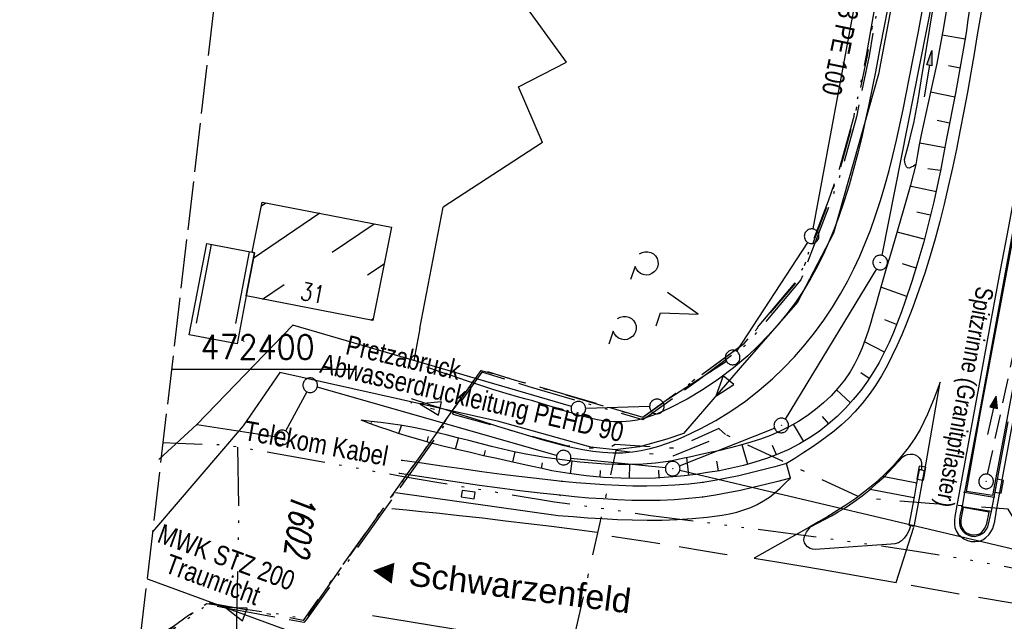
# Model space of a CAD drawing. Extents: x 510637 to 511182, y 471777 to 472747.
# Tile 19 of 42: x 510688 to 510789, y 472374 to 472436. Entities that reach past the tile are written whole.
import ezdxf
from ezdxf.enums import TextEntityAlignment as Align

# ---------------------------------------------------------------- set-up
doc = ezdxf.new("R2010")
doc.units = 0
doc.header["$LTSCALE"] = 10
doc.header["$MEASUREMENT"] = 0
for name, pattern in [('ACAD_ISO13W100', [37, 12, -3, 12, -3, 0.5, -3, 0.5, -3]), ('ACAD_ISO14W100', [25.5, 12, -3, 0.5, -3, 0.5, -3, 0.5, -3]), ('AUSGEZOGEN', [0]), ('LT00', [0]), ('LT05', [0.7, 0.5, -0.2]), ('LT08', [0.42, 0.2, -0.1, 0.02, -0.1]), ('LT14', [0.6, 0.5, -0.1]), ('STRICHLINIE2', [0.375, 0.25, -0.125])]:
    doc.linetypes.add(name, pattern=pattern)
doc.layers.get('0').update_dxf_attribs({"linetype": 'LT00'})
doc.layers.add('-BLATT_94-RAND', color=7, linetype='LT14', plot=False)
for name, color, linetype in [('-Halt-Pfeil', 4, 'LT00'), ('-Haltung', 182, 'STRICHLINIE2'), ('ABWASSERLTG', 24, 'LT00'), ('ABWASSERLTG_FLIEßPF', 26, 'Continuous'), ('ABWASSERLTG_TEXT', 26, 'Continuous'), ('DFK_AB_L', 21, 'LT00'), ('DFK_AB_P', 7, 'LT00'), ('DFK_BEB_SCHR', 254, 'LT00'), ('DFK_BEBAUUNG', 250, 'LT00'), ('DFK_FLUR_NR', 250, 'LT00'), ('DFK_GZPKT', 250, 'LT00'), ('DFK_KATASTER', 250, 'LT00'), ('DFK_NUTZUNG', 250, 'LT00'), ('DFK_TOPO-ANL', 252, 'LT00'), ('DFK_TOPO-SYM', 252, 'LT00'), ('GASLTG', 250, 'ACAD_ISO13W100'), ('GASLTG_TEXT', 250, 'Continuous'), ('ORTSRICHTUNG', 7, 'Continuous'), ('PFEIL', 140, 'AUSGEZOGEN'), ('RINNE_TEXT', 11, 'Continuous'), ('STROM_UNTER', 80, 'LT08'), ('TELEKOM', 210, 'ACAD_ISO14W100'), ('TELEKOM_TEXT', 210, 'Continuous'), ('V94_AFBR_BAB', 250, 'LT00'), ('V94_BOESCH', 250, 'LT00'), ('V94_BOSCHUNG', 250, 'LT00'), ('V94_GEHWEG', 250, 'LT00'), ('V94_GRABEN', 250, 'LT00'), ('V94_H_BORD', 250, 'LT00'), ('V94_KA_PRUF', 182, 'LT00'), ('V94_LD_MARK', 250, 'LT00'), ('V94_LG_MARK', 250, 'LT05'), ('V94_RASTER', 250, 'LT00'), ('V94_RINNE', 182, 'LT00'), ('V94_SINKK', 182, 'LT00')]:
    doc.layers.add(name, color=color, linetype=linetype)
doc.styles.add('Arial', font='ARIAL.TTF')
doc.styles.add('Beschrift', font='ARIAL.TTF')
doc.styles.get("Standard").update_dxf_attribs({"font": 'romans.shx'})
doc.styles.add('Versorgungsltg', font='ARIAL.TTF', dxfattribs={"width": 0.8, "height": 2})

# ---------------------------------------------------------------- blocks, each defined once
blk = doc.blocks.new('SYMB0001')
at = {"color": 0, "linetype": 'ByBlock'}
for p, q in [((-0.015712, 0), (0.010166, 0.012015)), ((0, -0.021257), (-0.015712, 0)), ((0.010166, 0.012015), (0, -0.021257))]:
    blk.add_line(p, q, dxfattribs=at)
blk = doc.blocks.new('SYMB7301')
at = {"color": 0, "linetype": 'ByBlock'}
for p, q in [((-0.128693, 0), (0, 0.128693)), ((0, -0.128693), (-0.128693, 0)), ((0, 0.128693), (0.128693, 0)), ((0.128693, 0), (0, -0.128693)), ((0.000059, -0.009738), (0.000059, 0.009897)), ((-0.00901, -0.004339), (-0.002225, -0.009749))]:
    blk.add_line(p, q, dxfattribs=at)
for points in [[(-0.002225, 0.009749), (-0.00901, 0.004339), (-0.00901, -0.004339)], [(0.01, 0), (0.006235, 0.007818), (-0.002225, 0.009749)], [(-0.002225, -0.009749), (0.006235, -0.007818), (0.01, 0)]]:
    blk.add_lwpolyline(points, dxfattribs=at)
blk = doc.blocks.new('SYMB7010')
at = {"color": 0, "linetype": 'ByBlock'}
for points in [[(-0.031408, 0.499213), (-0.093728, 0.49134), (-0.15457, 0.475719), (-0.212975, 0.452595), (-0.268021, 0.422333), (-0.31884, 0.385411), (-0.36463, 0.342411), (-0.40467, 0.29401), (-0.438329, 0.240973), (-0.465074, 0.184136), (-0.484486, 0.124395), (-0.496256, 0.062692), (-0.5002, 0)], [(-0.5002, 0), (-0.496256, -0.062692), (-0.484486, -0.124395), (-0.465075, -0.184136), (-0.438329, -0.240973), (-0.404671, -0.29401), (-0.36463, -0.342411), (-0.31884, -0.385411), (-0.268021, -0.422333), (-0.212975, -0.452595), (-0.154571, -0.475719), (-0.093728, -0.49134), (-0.031408, -0.499213), (0.031408, -0.499213)], [(0.5002, 0), (0.496256, 0.062692), (0.484485, 0.124395), (0.465074, 0.184136), (0.438329, 0.240973), (0.40467, 0.29401), (0.36463, 0.342411), (0.31884, 0.385411), (0.268021, 0.422333), (0.212975, 0.452595), (0.15457, 0.475719), (0.093728, 0.49134), (0.031408, 0.499213), (-0.031408, 0.499213)], [(0.031408, -0.499213), (0.093728, -0.491341), (0.15457, -0.475719), (0.212975, -0.452595), (0.268021, -0.422333), (0.31884, -0.385411), (0.36463, -0.342411), (0.404671, -0.294011), (0.438329, -0.240974), (0.465075, -0.184136), (0.484486, -0.124395), (0.496256, -0.062692), (0.500201, 0)]]:
    blk.add_lwpolyline(points, dxfattribs=at)
blk = doc.blocks.new('SYMB0003')
at = {"color": 0, "linetype": 'ByBlock'}
for p, q in [((-0.015712, 0), (0.010166, 0.012015)), ((0, -0.021257), (-0.015712, 0)), ((0.010166, 0.012015), (0, -0.021257))]:
    blk.add_line(p, q, dxfattribs=at)
for points in [[(-0.031395, 0.499013), (-0.093691, 0.491144), (-0.154509, 0.475528), (-0.21289, 0.452414), (-0.267913, 0.422164), (-0.318712, 0.385257), (-0.364484, 0.342274), (-0.404509, 0.293893), (-0.438154, 0.240877), (-0.464888, 0.184062), (-0.484292, 0.124345), (-0.496058, 0.062667), (-0.5, 0)], [(-0.5, 0), (-0.496058, -0.062667), (-0.484292, -0.124345), (-0.464888, -0.184062), (-0.438154, -0.240877), (-0.404509, -0.293893), (-0.364485, -0.342274), (-0.318712, -0.385257), (-0.267914, -0.422164), (-0.21289, -0.452414), (-0.154509, -0.475529), (-0.093691, -0.491144), (-0.031395, -0.499014), (0.031395, -0.499014)], [(0.5, 0), (0.496057, 0.062667), (0.484292, 0.124345), (0.464888, 0.184062), (0.438153, 0.240877), (0.404509, 0.293893), (0.364484, 0.342274), (0.318712, 0.385257), (0.267913, 0.422164), (0.21289, 0.452414), (0.154509, 0.475528), (0.093691, 0.491144), (0.031395, 0.499013), (-0.031395, 0.499013)], [(0.031395, -0.499014), (0.093691, -0.491144), (0.154509, -0.475529), (0.21289, -0.452414), (0.267914, -0.422164), (0.318712, -0.385257), (0.364485, -0.342274), (0.404509, -0.293893), (0.438154, -0.240877), (0.464889, -0.184062), (0.484292, -0.124345), (0.496058, -0.062667), (0.5, 0)]]:
    blk.add_lwpolyline(points, dxfattribs=at)
blk = doc.blocks.new('SYMB0011')
at = {"color": 0, "linetype": 'ByBlock'}
for p, q in [((0.5, 0), (-0.5, 0)), ((0, 0.5), (0, -0.5))]:
    blk.add_line(p, q, dxfattribs=at)
blk = doc.blocks.new('Pfreil3')
at = {"layer": 'PFEIL'}
blk.add_hatch(color=256, dxfattribs=at).paths.add_polyline_path([(-1.55, 0.27), (-1.55, -0.27), (0, 0)])
for p, q in [((-1.55, 0), (-4.83, 0)), ((-1.55, -0.27), (-1.55, 0.27)), ((-1.55, 0.27), (0, 0)), ((0, 0), (-1.55, -0.27))]:
    blk.add_line(p, q, dxfattribs=at)
blk = doc.blocks.new('SYMB0652')
at = {"color": 0, "linetype": 'ByBlock'}
blk.add_lwpolyline([(-0.15, -0.075), (0.15, -0.075), (0.15, 0.075), (-0.15, 0.075), (-0.15, -0.075)], dxfattribs=at)
blk = doc.blocks.new('ABWASSER-FLIEßPF')
at = {"layer": 'ABWASSERLTG_FLIEßPF'}
for p, q in [((0, 0), (-0.211, 0.07)), ((-0.211, 0.07), (-0.211, -0.07)), ((-0.211, -0.07), (0, 0))]:
    blk.add_line(p, q, dxfattribs=at)
blk = doc.blocks.new('SYMB7201')
at = {"color": 0, "linetype": 'ByBlock'}
for p, q in [((0, 0.385), (-0.11, 0.015)), ((-0.255, -0.385), (-0.115, -0.385)), ((0.445, -0.385), (0.585, -0.385))]:
    blk.add_line(p, q, dxfattribs=at)
for points in [[(0.25, 0.015), (0.11, 0.015), (0, 0.385)], [(-0.393816, -0.383308), (-0.416239, -0.362945), (-0.432849, -0.337617), (-0.442589, -0.308936), (-0.444836, -0.27873), (-0.439449, -0.248923), (-0.426769, -0.221415), (-0.407606, -0.197958), (-0.38318, -0.180047), (-0.355047, -0.168823), (-0.325, -0.165), (-0.294953, -0.168823), (-0.26682, -0.180047), (-0.242394, -0.197959), (-0.223231, -0.221415), (-0.210551, -0.248923), (-0.205164, -0.27873), (-0.207411, -0.308936), (-0.21715, -0.337617), (-0.233761, -0.362945), (-0.256184, -0.383308)], [(0.306185, -0.383308), (0.283761, -0.362945), (0.267151, -0.337617), (0.257411, -0.308936), (0.255164, -0.27873), (0.260552, -0.248923), (0.273231, -0.221415), (0.292394, -0.197958), (0.31682, -0.180047), (0.344953, -0.168823), (0.375, -0.165), (0.405047, -0.168823), (0.43318, -0.180047), (0.457606, -0.197959), (0.476769, -0.221415), (0.489449, -0.248923), (0.494836, -0.27873), (0.492589, -0.308936), (0.48285, -0.337617), (0.466239, -0.362945), (0.443816, -0.383308)]]:
    blk.add_lwpolyline(points, dxfattribs=at)
blk = doc.blocks.new('SYMB0070')
at = {"color": 0, "linetype": 'ByBlock'}
for p, q in [((-0.5, 0), (0.2, 0)), ((0.5, 0), (0.2, 0.1)), ((0.2, 0.1), (0.2, 0)), ((0.468, 0), (0.21, 0.086)), ((0.21, 0.086), (0.21, -0.086)), ((0.21, -0.086), (0.468, 0)), ((0.22, -0.072), (0.437, 0)), ((0.23, -0.058), (0.405, 0)), ((0.24, -0.045), (0.374, 0)), ((0.342, 0), (0.25, 0.031)), ((0.25, 0.031), (0.25, -0.031)), ((0.25, -0.031), (0.342, 0)), ((0.26, -0.017), (0.31, 0)), ((0.27, -0.003), (0.279, 0))]:
    blk.add_line(p, q, dxfattribs=at)
for points in [[(0.2, 0), (0.2, -0.1), (0.5, 0)], [(0.437, 0), (0.22, 0.072), (0.22, -0.072)], [(0.405, 0), (0.23, 0.058), (0.23, -0.058)], [(0.374, 0), (0.24, 0.045), (0.24, -0.045)], [(0.31, 0), (0.26, 0.017), (0.26, -0.017)], [(0.279, 0), (0.27, 0.003), (0.27, -0.003)]]:
    blk.add_lwpolyline(points, dxfattribs=at)

msp = doc.modelspace()

# ---------------------------------------------------------------- linework, layer by layer
at = {"layer": '-BLATT_94-RAND'}
msp.add_lwpolyline([(510744.52, 472747.01), (510637.26, 471828.25), (511074.29, 471777.23), (511181.55, 472695.99), (510744.52, 472747.01)], dxfattribs=at)
at = {"layer": '-Haltung'}
msp.add_line((510787.74, 472389.21), (510790.5, 472402.09), dxfattribs=at)
at = {"layer": 'ABWASSERLTG', "flags": 128}
for points in [[(510992.48, 472718.06), (510975.32, 472692.6), (510925.14, 472605.88), (510924.12, 472605.31), (510923.06, 472604.18), (510922.93, 472602.91), (510917.21, 472597.75), (510912.1, 472592.47), (510903.15, 472583.62), (510889.47, 472570.73), (510877.72, 472561.7), (510864.31, 472552.3), (510862.65, 472551.25), (510847.92, 472541.66), (510836.97, 472533.63), (510819.05, 472521.36), (510808.87, 472512.39), (510795.55, 472495.78), (510794.32, 472493.59), (510788.01, 472478.94), (510784.6, 472467.27), (510781.17, 472453.7), (510778.48, 472440.6), (510776.55, 472430.24), (510771.92, 472413.92), (510768.24, 472406.87), (510762.34, 472400.11), (510756.53, 472393.38), (510754.84, 472392.8), (510752.02, 472392.02), (510749.54, 472391.72), (510747.02, 472391.98), (510737.6, 472394.61), (510715.13, 472399.66), (510711.37, 472394.19), (510702.06, 472383.31)], [(510701.5, 472378.5), (510701.63, 472378.47), (510724.46, 472370.1), (510752.82, 472362.41), (510781.43, 472354.61), (510813.59, 472345.61), (510826.34, 472385.72), (510864.1, 472386.96), (510907.87, 472388.37), (510928.76, 472389.25)]]:
    msp.add_lwpolyline(points, dxfattribs=at)
at = {"layer": 'DFK_AB_L'}
for p, q in [((510784.81, 472451.57), (510776.87, 472411.66)), ((510776.33, 472410.28), (510766.96, 472394.86)), ((510756.13, 472390.07), (510765.87, 472393.94)), ((510756.16, 472389.62), (510852, 472367.02))]:
    msp.add_line(p, q, dxfattribs=at)
at = {"layer": 'DFK_BEB_SCHR'}
for p, q in [((510713.24, 472416.74), (510713.68, 472417.05)), ((510719.24, 472415.98), (510712.4, 472411.35)), ((510720.49, 472412), (510724.79, 472414.9)), ((510708.07, 472412.78), (510706.54, 472404.7)), ((510710.61, 472404.68), (510712, 472412.03)), ((510725.82, 472410.77), (510724.13, 472409.63)), ((510713.36, 472407.17), (510715.58, 472408.67)), ((510724.45, 472405.01), (510724.73, 472405.2))]:
    msp.add_line(p, q, dxfattribs=at)
at = {"layer": 'DFK_BEBAUUNG'}
for points in [[(510713.31, 472417.12, 0), (510726.57, 472414.56, 0), (510724.68, 472404.97, 0), (510711.67, 472407.5, 0), (510712.51, 472411.93, 0), (510712.29, 472411.97, 0), (510713.31, 472417.12, 0)], [(510712.51, 472411.93, 0), (510711.67, 472407.5, 0), (510710.74, 472402.58, 0), (510705.82, 472403.51, 0), (510707.63, 472412.87, 0), (510712.29, 472411.97, 0), (510712.51, 472411.93, 0)]]:
    msp.add_polyline3d(points, dxfattribs=at)
at = {"layer": 'DFK_KATASTER'}
for p, q in [((510776.97, 472453.02), (510769.82, 472414.36)), ((510769.27, 472412.99), (510761.99, 472401.82)), ((510716.44, 472404.5), (510706.6, 472394.3)), ((510745.03, 472396.15), (510716.44, 472404.5)), ((510760.95, 472400.78), (510754.44, 472396.58)), ((510717.88, 472397.68), (510715.71, 472393.65)), ((510743.52, 472391.13), (510718.96, 472398.13)), ((510753.06, 472396.15), (510746.5, 472395.96)), ((510706.6, 472394.3), (510702.72, 472390.73)), ((510706.6, 472394.3), (510714.61, 472393.1)), ((510754.68, 472389.87), (510744.99, 472390.84))]:
    msp.add_line(p, q, dxfattribs=at)
at = {"layer": 'DFK_TOPO-ANL'}
for p, q in [((510744.52, 472431.46), (510732.1, 472448.65)), ((510739.6, 472428.93), (510744.52, 472431.46)), ((510742.06, 472423.23), (510739.6, 472428.93)), ((510742.06, 472423.23), (510731.88, 472416.59)), ((510729.5, 472404.17), (510731.88, 472416.59)), ((510729.5, 472404.17), (510728.87, 472400.87))]:
    msp.add_line(p, q, dxfattribs=at)
at = {"layer": 'GASLTG', "ltscale": 0.05, "flags": 128}
for points in [[(510729.34, 472616.95), (510731.57, 472615.13), (510735.41, 472612), (510740.86, 472607.58), (510744.69, 472604.49), (510750.22, 472600.01), (510759.14, 472592.74), (510763.51, 472589.13), (510768.58, 472585.14), (510770.7, 472583.73), (510831.86, 472543.39), (510836.34, 472538.07), (510836.16, 472534.44), (510832.46, 472531.94), (510826.27, 472528.02), (510822.46, 472525.38), (510818, 472522.11), (510812.95, 472518.06), (510809.58, 472515.11), (510804.29, 472509.77), (510800.91, 472505.92), (510797.05, 472500.98), (510796.74, 472500.46), (510793.12, 472494.08), (510791, 472489.97), (510788.07, 472483.49), (510786.49, 472478.82), (510784.76, 472473.42), (510782.98, 472467.34), (510781.27, 472461.31), (510779.92, 472455.73), (510778.69, 472449.9), (510777.61, 472443.98), (510776.63, 472438.24), (510775.57, 472432.1), (510774.28, 472425.86), (510772.79, 472420.46), (510771.64, 472417.15), (510768.58, 472409.16), (510762.93, 472402.45), (510758.03, 472398.82), (510753.21, 472395.37), (510752.36, 472394.8), (510745.83, 472396.7), (510740.69, 472398.18), (510738.8, 472398.76), (510735.86, 472399.69), (510717.83, 472374.28), (510717.59, 472374.02), (510713.99, 472374.67), (510707.7, 472375.83), (510705.58, 472374.31), (510701.61, 472371.5), (510701.09, 472371.05), (510700.87, 472370.86)], [(510700.87, 472373.14), (510700.88, 472373.14), (510702.56, 472372.65), (510704.22, 472373.64), (510705.76, 472374.77), (510705.85, 472374.83), (510707.63, 472375.97), (510715.81, 472374.79), (510717.71, 472374.37), (510735.79, 472399.86), (510739.6, 472398.8), (510752.38, 472395.08), (510757.88, 472399.02), (510762.76, 472402.63), (510768.36, 472409.29), (510771.41, 472417.23), (510772.55, 472420.53), (510774.03, 472425.92), (510775.32, 472432.15), (510776.38, 472438.28), (510777.36, 472444.02), (510778.44, 472449.95), (510779.67, 472455.78), (510781.03, 472461.37), (510782.74, 472467.41), (510784.52, 472473.49), (510786.26, 472478.89), (510787.84, 472483.58), (510790.77, 472490.08), (510792.9, 472494.2), (510796.53, 472500.58), (510796.84, 472501.12), (510800.71, 472506.08), (510804.11, 472509.94), (510809.41, 472515.29), (510812.79, 472518.25), (510817.85, 472522.31), (510822.32, 472525.58), (510826.12, 472528.22), (510829.91, 472530.52), (510832.32, 472532.15), (510835.22, 472534.1), (510835.61, 472534.42), (510836.05, 472534.99), (510835.89, 472537.38), (510835.78, 472538.04), (510835.61, 472538.68), (510833.52, 472541.61), (510831.31, 472543.77), (510770.29, 472583.64), (510762.47, 472589.89), (510758.98, 472592.54), (510750.06, 472599.82), (510744.54, 472604.29), (510740.7, 472607.39), (510735.25, 472611.81), (510731.41, 472614.94), (510729.3, 472616.66)]]:
    msp.add_lwpolyline(points, dxfattribs=at)
at = {"layer": 'STROM_UNTER', "ltscale": 2, "flags": 128}
for points in [[(510729.31, 472616.72), (510731.44, 472614.98), (510744.57, 472604.33), (510759.01, 472592.58), (510768.46, 472584.98), (510770.59, 472583.56), (510831.72, 472543.24), (510836.16, 472538.02), (510835.96, 472534.55), (510833.83, 472533.11), (510826.15, 472528.19), (510822.35, 472525.54), (510817.88, 472522.27), (510812.83, 472518.22), (510809.44, 472515.25), (510804.14, 472509.91), (510800.75, 472506.05), (510796.88, 472501.09), (510792.95, 472494.18), (510790.81, 472490.06), (510787.89, 472483.56), (510784.56, 472473.48), (510781.07, 472461.36), (510779.72, 472455.78), (510778.49, 472449.94), (510776.43, 472438.28), (510775.37, 472432.14), (510774.08, 472425.91), (510772.6, 472420.52), (510771.45, 472417.22), (510768.4, 472409.26), (510762.79, 472402.6), (510752.33, 472395.02), (510738.86, 472398.96), (510735.78, 472399.93), (510735.78, 472399.93), (510717.52, 472374.24), (510714.03, 472374.87), (510707.65, 472376.04), (510700.96, 472371.2)], [(510760.84, 472393.29), (510760.17, 472393.91), (510755.58, 472391.87), (510749.51, 472392.25), (510748.55, 472391.74), (510744.53, 472392.13), (510728.57, 472396.53)], [(510941.53, 472359.74), (510936.26, 472361.86), (510925.33, 472364.09), (510915.3, 472359.94), (510914.79, 472358.02), (510914.79, 472360.15), (510899.29, 472367.15), (510860.23, 472376.18), (510850.64, 472378.58), (510842.37, 472369.94), (510840.71, 472368.15), (510806.39, 472376.29), (510803.17, 472376.8), (510794.5, 472378.25), (510789.84, 472385.65), (510781.76, 472386.21), (510774.76, 472386.79), (510760.84, 472393.29), (510755.43, 472391.06), (510749.61, 472391.64), (510744.11, 472367.19), (510721.23, 472372.23)]]:
    msp.add_lwpolyline(points, dxfattribs=at)
at = {"layer": 'TELEKOM', "ltscale": 0.05, "flags": 128}
for points in [[(511128.79, 472244.03), (511125.84, 472246.29), (511119.85, 472251.06), (511119.53, 472251.15), (511119.08, 472251.2), (511118.63, 472251.24), (511118.18, 472251.51), (511117.86, 472251.74), (511117.86, 472252.23), (511117.82, 472252.64), (511114.38, 472255.27), (511109.83, 472258.78), (511108.07, 472260.31), (511100.57, 472266.96), (511092.23, 472274.3), (511084.01, 472281.9), (511079.02, 472286.37), (511070.85, 472293.95), (511066.95, 472295.86), (511059.46, 472299.85), (511051.18, 472303.79), (511043.62, 472307.47), (511031.48, 472316.73), (511023.4, 472322.53), (511015.18, 472328.06), (511009.86, 472331.63), (511000.48, 472337.23), (510996.89, 472339.25), (510988.42, 472341.39), (510977.14, 472344.13), (510961.42, 472348.01), (510950.24, 472350.58), (510947.92, 472351.21), (510942.01, 472351.81), (510925.52, 472353.65), (510917.16, 472354.62), (510907.65, 472355.49), (510904.72, 472355.75), (510902.11, 472356.23), (510898.37, 472356.94), (510893.64, 472357.84), (510883.48, 472359.81), (510866.17, 472363.16), (510853.92, 472365.55), (510849.72, 472366.23), (510842.86, 472368.19), (510840.67, 472368.7), (510835.46, 472370.05), (510831.3, 472371.37), (510830.26, 472371.83), (510827.72, 472372.38), (510821.02, 472374.05), (510812.44, 472376.15), (510810.32, 472376.58), (510802.96, 472377.64), (510800.69, 472377.93), (510796.33, 472378.46), (510789.95, 472379.65), (510785.2, 472380.54), (510780.45, 472381.3), (510776.73, 472381.86), (510770.7, 472382.69), (510764.43, 472383.51), (510758.67, 472384.27), (510753.19, 472384.97), (510747.02, 472385.86), (510743.31, 472386.35), (510731.44, 472388.33), (510727.81, 472388.96), (510711.42, 472391.9), (510709.35, 472392.2), (510704.66, 472392.37), (510703.13, 472392.45)], [(510710.77, 472391.99), (510710.89, 472384.55), (510710.69, 472374.24), (510710.58, 472370.61), (510712.37, 472367.6), (510713.37, 472365.55), (510715.32, 472359.5), (510718.64, 472349.38), (510721.43, 472342.29), (510723.28, 472336.72), (510727.01, 472327.42), (510726.38, 472316.55), (510720.59, 472316.4), (510712.43, 472316.5), (510694.29, 472316.76)]]:
    msp.add_lwpolyline(points, dxfattribs=at)
at = {"layer": 'V94_AFBR_BAB', "color": 2}
msp.add_line((510767.5, 472388.81), (510767.1, 472390.31), dxfattribs=at)
at = {"layer": 'V94_AFBR_BAB'}
for points in [[(510728.6, 472396.98), (510730.36, 472396.41), (510732.12, 472395.84), (510733.9, 472395.28), (510735.68, 472394.72), (510737.47, 472394.16), (510739.27, 472393.61), (510741.09, 472393.06), (510742.11, 472392.76), (510743.12, 472392.47), (510744.15, 472392.2), (510745.17, 472391.96), (510746.2, 472391.75), (510747.22, 472391.58), (510748.25, 472391.47), (510749.27, 472391.41), (510750.29, 472391.42), (510751.31, 472391.5), (510752.21, 472391.64), (510753.11, 472391.84), (510754, 472392.09), (510754.89, 472392.39), (510755.76, 472392.72), (510756.62, 472393.09), (510758.26, 472393.87), (510759.85, 472394.73), (510761.39, 472395.68), (510762.88, 472396.72), (510764.3, 472397.82), (510765.67, 472399), (510766.82, 472400.11), (510767.93, 472401.26), (510768.99, 472402.47), (510769.99, 472403.72), (510770.94, 472405.01), (510771.83, 472406.34), (510772.66, 472407.71), (510773.36, 472408.97), (510774.01, 472410.26), (510774.62, 472411.56), (510775.18, 472412.89), (510775.71, 472414.23), (510776.25, 472415.74), (510776.74, 472417.27), (510777.2, 472418.8), (510777.63, 472420.35), (510778.02, 472421.91), (510778.39, 472423.47), (510778.74, 472425.04), (510779.07, 472426.61), (510779.39, 472428.19), (510779.7, 472429.77), (510780.17, 472432.19), (510780.63, 472434.62), (510781.08, 472437.04)], [(510777.62, 472437.77), (510777.16, 472435.33), (510776.69, 472432.89), (510776.22, 472430.46), (510775.89, 472428.79), (510775.55, 472427.12), (510775.19, 472425.45), (510774.82, 472423.79), (510774.42, 472422.14), (510773.99, 472420.5), (510773.52, 472418.86), (510773.02, 472417.24), (510772.47, 472415.64), (510771.98, 472414.34), (510771.45, 472413.05), (510770.89, 472411.78), (510770.27, 472410.54), (510769.6, 472409.32), (510768.84, 472408.06), (510768.01, 472406.84), (510767.13, 472405.66), (510766.2, 472404.52), (510765.22, 472403.43), (510764.19, 472402.37), (510763.12, 472401.36), (510761.66, 472400.12), (510760.14, 472398.96), (510758.55, 472397.89), (510756.9, 472396.91), (510755.18, 472396.02), (510754.51, 472395.71), (510753.84, 472395.42), (510753.16, 472395.17), (510752.47, 472394.94), (510751.78, 472394.77), (510751.08, 472394.65), (510750.24, 472394.58), (510749.39, 472394.59), (510748.54, 472394.67), (510747.69, 472394.81), (510746.83, 472394.99), (510745.98, 472395.22), (510745.13, 472395.47), (510744.28, 472395.73), (510743.43, 472396.01), (510742.58, 472396.28), (510741.74, 472396.54), (510741.07, 472396.73), (510740.4, 472396.91), (510739.74, 472397.09), (510738.36, 472397.49), (510736.99, 472397.91), (510735.63, 472398.34), (510734.26, 472398.8), (510732.9, 472399.26), (510731.54, 472399.73), (510730.19, 472400.21)], [(510787.08, 472436.59), (510786.68, 472434.26), (510786.35, 472432.31), (510786, 472430.36), (510785.66, 472428.4), (510785.3, 472426.45), (510784.93, 472424.51), (510784.54, 472422.56), (510784.13, 472420.63), (510783.7, 472418.7), (510783.28, 472416.91), (510782.82, 472415.13), (510782.34, 472413.36), (510781.83, 472411.6), (510781.28, 472409.84), (510780.69, 472408.09), (510780.06, 472406.34), (510779.39, 472404.61), (510778.93, 472403.52), (510778.46, 472402.44), (510777.96, 472401.38), (510777.42, 472400.34), (510776.85, 472399.32), (510776.24, 472398.33), (510775.59, 472397.38), (510774.88, 472396.47), (510774.13, 472395.61), (510773.45, 472394.93), (510772.74, 472394.27), (510771.99, 472393.65), (510771.22, 472393.06), (510770.43, 472392.48), (510769.62, 472391.92), (510768.79, 472391.38), (510767.96, 472390.84), (510767.12, 472390.31)], [(510769.56, 472383.83), (510770.28, 472384.21), (510771, 472384.58), (510771.71, 472384.97), (510772.42, 472385.37), (510773.11, 472385.79), (510774, 472386.39), (510774.87, 472387.02), (510775.71, 472387.7), (510776.42, 472388.32), (510777.11, 472388.96), (510777.6, 472389.46), (510778.09, 472389.96), (510778.57, 472390.48), (510779.04, 472390.99)], [(510779.04, 472390.99), (510779.26, 472391.15), (510779.51, 472391.25), (510779.78, 472391.29), (510780.05, 472391.27), (510780.3, 472391.2), (510780.54, 472391.07), (510780.73, 472390.89), (510780.87, 472390.67), (510780.96, 472390.42), (510780.95, 472389.66)], [(510727, 472387.36), (510743.69, 472384.98), (510745.2, 472384.87), (510746.72, 472384.76), (510748.23, 472384.67), (510749.75, 472384.59), (510751.28, 472384.54), (510752.8, 472384.51), (510754.33, 472384.52), (510755.87, 472384.57), (510757.41, 472384.67), (510758.97, 472384.82), (510759.73, 472384.91), (510760.5, 472385.03), (510761.25, 472385.17), (510762, 472385.34), (510762.73, 472385.56), (510763.43, 472385.81), (510764.11, 472386.12), (510764.76, 472386.48), (510765.35, 472386.88), (510765.91, 472387.32)], [(510777.83, 472382.04), (510770.05, 472381.49), (510769.78, 472381.52), (510769.52, 472381.62), (510769.27, 472381.78), (510769.07, 472381.98), (510768.94, 472382.2), (510768.89, 472382.46), (510768.92, 472382.73), (510769.02, 472383), (510769.17, 472383.28), (510769.35, 472383.55), (510769.56, 472383.83)], [(510779.83, 472383.94), (510779.68, 472383.48), (510779.46, 472383.04), (510779.18, 472382.65), (510778.9, 472382.38), (510778.58, 472382.19), (510778.21, 472382.07), (510777.83, 472382.04)], [(510724.63, 472374.75), (510730.68, 472373.76), (510736.72, 472372.77), (510742.76, 472371.78), (510747.31, 472371.03), (510751.86, 472370.28), (510756.41, 472369.53), (510760.97, 472368.78), (510764.31, 472368.24), (510767.66, 472367.69), (510771.01, 472367.14), (510774.36, 472366.59), (510777.71, 472366.03), (510781.05, 472365.47), (510785.6, 472364.69), (510790.15, 472363.89)]]:
    msp.add_lwpolyline(points, dxfattribs=at)
at = {"layer": 'V94_AFBR_BAB', "color": 2}
msp.add_lwpolyline([(510765.91, 472387.32), (510766.45, 472387.8), (510766.97, 472388.3), (510767.5, 472388.81)], dxfattribs=at)
at = {"layer": 'V94_BOESCH'}
for points in [[(510785.92, 472437.14), (510785.72, 472435.8), (510785.52, 472434.46), (510785.27, 472432.91), (510785, 472431.36), (510784.72, 472429.82), (510784.43, 472428.27), (510784.13, 472426.73), (510783.83, 472425.19), (510783.53, 472423.65), (510783.32, 472422.54), (510783.11, 472421.44), (510782.89, 472420.33), (510782.66, 472419.23), (510782.21, 472417.16), (510781.71, 472415.1), (510781.18, 472413.04), (510780.59, 472411), (510779.97, 472408.97), (510779.29, 472406.95), (510778.91, 472405.88), (510778.5, 472404.81), (510778.08, 472403.76), (510777.62, 472402.72), (510777.13, 472401.69), (510776.61, 472400.69), (510776.04, 472399.71), (510775.42, 472398.76), (510774.72, 472397.79), (510773.96, 472396.87), (510773.15, 472395.98), (510772.3, 472395.14), (510771.39, 472394.35), (510770.45, 472393.61), (510769.46, 472392.94), (510768.44, 472392.33), (510767.34, 472391.76), (510766.21, 472391.26), (510765.05, 472390.82), (510763.87, 472390.44), (510762.68, 472390.11), (510761.46, 472389.83), (510760.24, 472389.58), (510759.01, 472389.38), (510757.79, 472389.2), (510756.62, 472389.06), (510755.45, 472388.94), (510753.68, 472388.82), (510751.9, 472388.78), (510750.12, 472388.8), (510748.34, 472388.89), (510746.56, 472389.05), (510744.79, 472389.28), (510743.04, 472389.58), (510742.05, 472389.79), (510741.06, 472390), (510740.07, 472390.22), (510738.72, 472390.52), (510737.37, 472390.82), (510736.02, 472391.12), (510734.67, 472391.43), (510733.33, 472391.75), (510731.98, 472392.07), (510730.64, 472392.42), (510729.53, 472392.73), (510728.42, 472393.05), (510727.31, 472393.39), (510726.35, 472393.72), (510725.39, 472394.05), (510724.44, 472394.4), (510723.48, 472394.75)], [(510780.36, 472420.96), (510780.09, 472419.9), (510779.81, 472418.84), (510779.42, 472417.42), (510779.02, 472415.99), (510778.6, 472414.58), (510778.18, 472413.16), (510777.76, 472411.74), (510777.33, 472410.32), (510776.92, 472408.89), (510776.51, 472407.45), (510776.26, 472406.56), (510776.01, 472405.66), (510775.75, 472404.77), (510775.47, 472403.89), (510775.17, 472403.02), (510774.85, 472402.16), (510774.48, 472401.33), (510774.08, 472400.51), (510773.62, 472399.72), (510773.04, 472398.86), (510772.38, 472398.04), (510771.67, 472397.26), (510770.9, 472396.53), (510770.08, 472395.84), (510769.22, 472395.21), (510768.33, 472394.63), (510767.41, 472394.11), (510766.44, 472393.63), (510765.45, 472393.2), (510764.45, 472392.83), (510763.43, 472392.49), (510762.4, 472392.19), (510761.35, 472391.92), (510760.3, 472391.66), (510759.25, 472391.43), (510758.19, 472391.2), (510757.14, 472390.98), (510756.42, 472390.82), (510755.69, 472390.67), (510754.96, 472390.54), (510753.68, 472390.36), (510752.4, 472390.25), (510751.1, 472390.2), (510749.8, 472390.2), (510748.5, 472390.25), (510747.2, 472390.34), (510745.9, 472390.47), (510744.61, 472390.62), (510743.32, 472390.79), (510742.32, 472390.94), (510741.34, 472391.1), (510740.35, 472391.27), (510739.18, 472391.51), (510738, 472391.78), (510736.84, 472392.06), (510735.67, 472392.36), (510734.51, 472392.66), (510733.34, 472392.96), (510732.18, 472393.26), (510731.01, 472393.54), (510729.84, 472393.81), (510728.66, 472394.05), (510727.48, 472394.25), (510726.49, 472394.4), (510725.49, 472394.53), (510724.49, 472394.64), (510723.48, 472394.75)]]:
    msp.add_lwpolyline(points, dxfattribs=at)
at = {"layer": 'V94_BOSCHUNG'}
for p, q in [((510783.07, 472434.27), (510785.43, 472433.86)), ((510783.72, 472431.11), (510784.92, 472430.87)), ((510781.89, 472428.43), (510784.36, 472427.91)), ((510782.57, 472425.52), (510783.84, 472425.26)), ((510780.79, 472423.18), (510783.38, 472422.72)), ((510782.88, 472420.34), (510781.6, 472420.54)), ((510782.49, 472418.16), (510779.88, 472418.72)), ((510781.84, 472415.78), (510780.48, 472416.1)), ((510781.24, 472413.3), (510778.44, 472414.03)), ((510780.4, 472410.36), (510779, 472410.79)), ((510779.46, 472407.45), (510776.77, 472408.39)), ((510778.4, 472404.56), (510777.19, 472405.06)), ((510777.15, 472401.72), (510775.09, 472402.79)), ((510775.59, 472399.02), (510774.74, 472399.6)), ((510773.68, 472396.55), (510772.23, 472397.87)), ((510724.49, 472394.38), (510724.54, 472394.51)), ((510771.44, 472394.38), (510770.81, 472395.15)), ((510727.34, 472393.39), (510727.61, 472394.23)), ((510768.88, 472392.58), (510767.83, 472394.34)), ((510730.24, 472392.53), (510730.39, 472393.09)), ((510733.16, 472391.79), (510733.44, 472392.93)), ((510736.09, 472391.11), (510736.22, 472391.65)), ((510739.03, 472390.46), (510739.25, 472391.5)), ((510763.14, 472390.23), (510762.56, 472392.24)), ((510766.09, 472391.21), (510765.68, 472392.17)), ((510741.97, 472389.8), (510742.08, 472390.38)), ((510744.95, 472389.26), (510745.13, 472390.56)), ((510757.09, 472389.11), (510756.87, 472390.92)), ((510760.13, 472389.56), (510759.94, 472390.55)), ((510747.97, 472388.92), (510748.02, 472389.6)), ((510751.01, 472388.78), (510751.02, 472390.2)), ((510754.05, 472388.84), (510754.01, 472389.62))]:
    msp.add_line(p, q, dxfattribs=at)
at = {"layer": 'V94_GEHWEG'}
for p, q in [((510780.46, 472388.3), (510777.11, 472388.96)), ((510775.7, 472387.7), (510780.18, 472386.84)), ((510785.37, 472387.37), (510788.41, 472386.87)), ((510785.11, 472385.92), (510788.13, 472385.42))]:
    msp.add_line(p, q, dxfattribs=at)
for points in [[(510767.1, 472390.31), (510765.89, 472389.99), (510764.67, 472389.67), (510763.44, 472389.36), (510762.22, 472389.07), (510760.99, 472388.8), (510759.76, 472388.57), (510758.53, 472388.38), (510757.1, 472388.2), (510755.66, 472388.09), (510754.23, 472388.02), (510752.78, 472387.99), (510751.33, 472388), (510749.89, 472388.05), (510748.43, 472388.13), (510746.99, 472388.23), (510745.54, 472388.35), (510744.09, 472388.49), (510742.02, 472388.71), (510739.96, 472388.95), (510737.9, 472389.2), (510735.85, 472389.47), (510733.8, 472389.76), (510731.75, 472390.05), (510729.7, 472390.34), (510727.66, 472390.64)], [(510767.5, 472388.81), (510766.22, 472388.48), (510764.94, 472388.16), (510763.66, 472387.85), (510762.38, 472387.56), (510761.1, 472387.3), (510759.81, 472387.07), (510758.51, 472386.88), (510757.07, 472386.72), (510755.61, 472386.61), (510754.15, 472386.54), (510752.69, 472386.52), (510751.23, 472386.54), (510749.76, 472386.6), (510748.29, 472386.68), (510746.83, 472386.78), (510745.36, 472386.91), (510743.9, 472387.06), (510741.82, 472387.29), (510739.75, 472387.53), (510737.68, 472387.8), (510735.62, 472388.08), (510733.56, 472388.38), (510731.51, 472388.68), (510729.45, 472388.99), (510727.4, 472389.3)]]:
    msp.add_lwpolyline(points, dxfattribs=at)
at = {"layer": 'V94_GRABEN'}
for points in [[(510779.2, 472421.48), (510779.45, 472422.37), (510779.69, 472423.25), (510779.91, 472424.14), (510780.16, 472425.21), (510780.37, 472426.29), (510780.57, 472427.38), (510780.75, 472428.47), (510780.93, 472429.56), (510781.36, 472432.26), (510781.8, 472434.96), (510782.25, 472437.66)], [(510783.53, 472436.89), (510783.21, 472435.03), (510782.87, 472433.17), (510782.51, 472431.32), (510782.12, 472429.47), (510781.88, 472428.38), (510781.64, 472427.29), (510781.39, 472426.2), (510781.16, 472425.11), (510780.93, 472424.02), (510780.73, 472423), (510780.54, 472421.98), (510780.36, 472420.96)], [(510780.36, 472420.96), (510780.12, 472420.81), (510779.9, 472420.69), (510779.7, 472420.61), (510779.53, 472420.62), (510779.4, 472420.74), (510779.31, 472420.94), (510779.25, 472421.2), (510779.2, 472421.48)]]:
    msp.add_lwpolyline(points, dxfattribs=at)
at = {"layer": 'V94_H_BORD'}
for points in [[(510794.91, 472422.66), (510793.19, 472413.37), (510789.69, 472394.67), (510788.25, 472387.03), (510785.56, 472387.44), (510786.95, 472395.16), (510790.42, 472413.78), (510793.98, 472433.05), (510797.38, 472451.44)], [(510785.24, 472385.8), (510785.15, 472385.46), (510785.08, 472385.11), (510785.02, 472384.75), (510784.99, 472384.48), (510784.99, 472384.21), (510785.02, 472383.95), (510785.11, 472383.71), (510785.28, 472383.46), (510785.51, 472383.26), (510785.8, 472383.11), (510786.11, 472383.02), (510786.38, 472383.01), (510786.64, 472383.04), (510786.89, 472383.12), (510787.11, 472383.25), (510787.29, 472383.44), (510787.43, 472383.66), (510787.55, 472383.91), (510787.66, 472384.17), (510787.9, 472385.33), (510785.24, 472385.8)]]:
    msp.add_lwpolyline(points, dxfattribs=at)
at = {"layer": 'V94_LD_MARK'}
for p, q in [((510781.28, 472389.61), (510782.86, 472398.66)), ((510778.37, 472378.13), (510780.15, 472383.78))]:
    msp.add_line(p, q, dxfattribs=at)
for points in [[(510782.86, 472398.66), (510782.56, 472397.83), (510782.25, 472397.01), (510781.92, 472396.19), (510781.58, 472395.38), (510781.2, 472394.59), (510780.8, 472393.81), (510780.22, 472392.86), (510779.58, 472391.93), (510778.88, 472391.05), (510778.03, 472390.07), (510777.11, 472389.15), (510776.15, 472388.27), (510775.15, 472387.45), (510774.11, 472386.67), (510773.2, 472386.05), (510772.28, 472385.46), (510771.34, 472384.9), (510770.4, 472384.34), (510769.45, 472383.8), (510767.68, 472382.81), (510765.92, 472381.82), (510763.77, 472380.63), (510766.32, 472380.21), (510768.56, 472379.83), (510770.79, 472379.45), (510773.32, 472379.02), (510775.84, 472378.57), (510778.37, 472378.13)], [(510747.69, 472383.25), (510745.34, 472383.55), (510742.98, 472383.85), (510740.63, 472384.14), (510738.27, 472384.42), (510735.92, 472384.7), (510733.56, 472384.96), (510731.2, 472385.21), (510729.67, 472385.37), (510728.13, 472385.52), (510726.6, 472385.67)]]:
    msp.add_lwpolyline(points, dxfattribs=at)
at = {"layer": 'V94_LG_MARK'}
msp.add_line((510779.9, 472377.84), (510790.25, 472376.02), dxfattribs=at)
at = {"layer": 'V94_LG_MARK', "flags": 128}
msp.add_lwpolyline([(510749.18, 472382.88), (510751, 472382.6), (510752.83, 472382.32), (510754.65, 472382.03), (510756.48, 472381.74), (510758.5, 472381.41), (510760.53, 472381.07), (510762.55, 472380.73)], dxfattribs=at)
at = {"layer": 'V94_RASTER'}
msp.add_line((510704.01, 472400), (510722.92, 472400), dxfattribs=at)
at = {"layer": 'V94_RINNE'}
for p, q in [((510780.95, 472389.66), (510781.23, 472389.6)), ((510780.16, 472383.87), (510779.83, 472383.94))]:
    msp.add_line(p, q, dxfattribs=at)
for points in [[(510794.13, 472437.77), (510793.73, 472435.47), (510793.33, 472433.17), (510792.83, 472430.41), (510792.33, 472427.65), (510791.82, 472424.89), (510791.3, 472422.13), (510790.78, 472419.38), (510790.26, 472416.62), (510789.74, 472413.86), (510789.04, 472410.15), (510788.35, 472406.44), (510787.67, 472402.72), (510786.98, 472399.01), (510786.3, 472395.3)], [(510794.66, 472437.7), (510794.25, 472435.39), (510793.84, 472433.09), (510793.26, 472429.87), (510792.67, 472426.66), (510792.07, 472423.44), (510791.47, 472420.22), (510790.87, 472417.01), (510790.27, 472413.79), (510789.4, 472409.15), (510788.54, 472404.5), (510787.68, 472399.85), (510786.82, 472395.2)], [(510786.3, 472395.3), (510784.58, 472386.03), (510784.5, 472385.65), (510784.43, 472385.26), (510784.36, 472384.87), (510784.33, 472384.49), (510784.33, 472384.11), (510784.39, 472383.75), (510784.51, 472383.4), (510784.72, 472383.09), (510784.99, 472382.82), (510785.31, 472382.59), (510785.67, 472382.42), (510786.05, 472382.33), (510786.46, 472382.31), (510786.86, 472382.37), (510787.24, 472382.51), (510787.57, 472382.72), (510787.85, 472382.99), (510788.08, 472383.31), (510788.26, 472383.67), (510788.39, 472384.04), (510788.47, 472384.36), (510788.52, 472384.69), (510788.57, 472385.02), (510788.63, 472385.34), (510790.34, 472394.51)], [(510786.82, 472395.2), (510785.37, 472387.37), (510785.11, 472385.92), (510785.05, 472385.59), (510784.97, 472385.25), (510784.9, 472384.91), (510784.86, 472384.58), (510784.85, 472384.25), (510784.89, 472383.94), (510785, 472383.64), (510785.19, 472383.37), (510785.45, 472383.14), (510785.76, 472382.97), (510786.09, 472382.87), (510786.39, 472382.85), (510786.68, 472382.89), (510786.96, 472382.99), (510787.22, 472383.14), (510787.44, 472383.34), (510787.62, 472383.57), (510787.76, 472383.83), (510787.84, 472384.11), (510788.13, 472385.42), (510788.41, 472386.87), (510789.83, 472394.59)], [(510780.95, 472389.66), (510780.73, 472389.67), (510780.45, 472388.29), (510780.19, 472386.86), (510779.64, 472383.99), (510779.83, 472383.94)], [(510781.23, 472389.6), (510780.72, 472386.75), (510780.16, 472383.87)]]:
    msp.add_lwpolyline(points, dxfattribs=at)

# ---------------------------------------------------------------- block references
at = {"layer": '-Halt-Pfeil', "xscale": 4.000000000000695, "yscale": 4, "zscale": 4, "rotation": 77.8912839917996}
msp.add_blockref('SYMB0070', (510788.19, 472395.26), dxfattribs=at)
at = {"layer": 'ABWASSERLTG_FLIEßPF', "zscale": 10}
for p, xscale, yscale, rotation in [((510759.84, 472397.21), 9.999999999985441, 9.999999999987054, 231.2878269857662), ((510729.48, 472396.43), 9.999999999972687, 10, 167.3363354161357), ((510709.54, 472375.57), 9.999999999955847, 10, 159.863467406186)]:
    msp.add_blockref('ABWASSER-FLIEßPF', p, dxfattribs=dict(at, xscale=xscale, yscale=yscale, rotation=rotation))
at = {"layer": 'DFK_AB_P', "xscale": 1.499999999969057, "yscale": 1.5, "zscale": 1.5, "rotation": 251.2881100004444}
for p in [(510776.72, 472410.92), (510766.57, 472394.22), (510755.43, 472389.79)]:
    msp.add_blockref('SYMB0003', p, dxfattribs=at)
at = {"layer": 'DFK_BEBAUUNG', "rotation": 350.13599}
msp.add_blockref('SYMB0001', (510711.43, 472402.81), dxfattribs=at)
at = {"layer": 'DFK_GZPKT', "xscale": 1.499999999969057, "yscale": 1.5, "zscale": 1.5, "rotation": 251.2881100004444}
for p in [(510769.68, 472413.62), (510761.58, 472401.19), (510718.24, 472398.34), (510745.75, 472395.94), (510753.81, 472396.17), (510715.35, 472392.99), (510744.24, 472390.92)]:
    msp.add_blockref('SYMB7010', p, dxfattribs=at)
at = {"layer": 'DFK_NUTZUNG', "xscale": 9.99999999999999, "yscale": 10, "zscale": 10, "rotation": 251.28826}
msp.add_blockref('SYMB7201', (510754.39, 472406.85), dxfattribs=at)
at = {"layer": 'DFK_TOPO-SYM', "xscale": 0.1, "yscale": 0.1, "zscale": 0.1, "rotation": 359.99968}
msp.add_blockref('SYMB7301', (510718.29, 472403.19), dxfattribs=at)
at = {"layer": 'PFEIL', "rotation": 80.37569090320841}
msp.add_blockref('Pfreil3', (510782.02, 472432.67), dxfattribs=at)
at = {"layer": 'V94_GEHWEG', "xscale": 0.1000000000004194, "yscale": 0.1000000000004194, "zscale": 0.1, "rotation": 263.3409040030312}
for p in [(510727.66, 472390.64), (510767.1, 472390.31), (510727.4, 472389.3), (510744.09, 472388.49), (510758.53, 472388.38), (510767.5, 472388.81), (510777.11, 472388.96), (510780.46, 472388.3), (510775.7, 472387.7), (510785.36, 472387.36), (510743.9, 472387.06), (510758.51, 472386.88), (510780.18, 472386.84), (510788.42, 472386.88), (510785.1, 472385.93), (510788.13, 472385.42)]:
    msp.add_blockref('SYMB0011', p, dxfattribs=at)
at = {"layer": 'V94_KA_PRUF', "xscale": 1.500000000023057, "yscale": 1.5, "zscale": 1.5, "rotation": 263.3409047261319}
msp.add_blockref('SYMB0003', (510787.58, 472388.48), dxfattribs=at)
at = {"layer": 'V94_SINKK', "yscale": 4.5, "zscale": 4.5}
for p, xscale, rotation in [((510780.93, 472389.33), 4.500000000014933, 259.8403447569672), ((510788.92, 472387.99), 4.499999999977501, 79.42486928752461), ((510734.44, 472387.13), 4.500000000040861, 351.9086996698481)]:
    msp.add_blockref('SYMB0652', p, dxfattribs=dict(at, xscale=xscale, rotation=rotation))

# ---------------------------------------------------------------- texts
at = {"layer": 'ABWASSERLTG_TEXT', "style": 'Versorgungsltg', "width": 0.8}
for s, rotation, p in [('Pretzabruck', 347, (510727.57, 472400.21)), ('Abwasserdruckleitung PEHD 90', 347, (510734.62, 472396.08)), ('MWK STZ 200', 339.8635, (510709.3, 472379.78)), ('Traunricht', 339.8635, (510707.91, 472377.48))]:
    msp.add_text(s, height=2, rotation=rotation, dxfattribs=at).set_placement(p, align=Align.CENTER)
at = {"layer": 'DFK_BEBAUUNG', "width": 0.8}
msp.add_text('31', height=1.8, rotation=-11.0055, dxfattribs=at).set_placement((510717.12, 472407.15))
at = {"layer": 'DFK_FLUR_NR', "oblique": 13.754, "width": 0.75}
msp.add_text('1602', height=2.5, rotation=263.3409, dxfattribs=at).set_placement((510716.36, 472387.39))
at = {"layer": 'GASLTG_TEXT', "style": 'Versorgungsltg', "width": 0.8}
msp.add_text('G da 63 PE 100', height=2, rotation=258.3234, dxfattribs=at).set_placement((510772.31, 472436.09), align=Align.CENTER)
at = {"layer": 'ORTSRICHTUNG', "insert": (510737.41, 472376.62), "char_height": 2.5, "width": 27.7783, "attachment_point": 8, "rotation": 352.7524, "style": 'Beschrift'}
msp.add_mtext('◄ Schwarzenfeld', dxfattribs=at)
at = {"layer": 'RINNE_TEXT', "style": 'Arial', "width": 0.8}
msp.add_text('Spitzrinne (Granitpflaster)', height=1.8, rotation=259.5343, dxfattribs=at).set_placement((510786.61, 472408.55))
at = {"layer": 'TELEKOM_TEXT', "style": 'Versorgungsltg', "width": 0.8}
msp.add_text('Telekom Kabel', height=2, rotation=349.5898, dxfattribs=at).set_placement((510718.68, 472391.41), align=Align.CENTER)
at = {"layer": 'V94_RASTER', "width": 0.911}
msp.add_text(' 472400', height=2.5, rotation=0.0005, dxfattribs=at).set_placement((510705.42, 472401))

doc.saveas('drawing.dxf')
